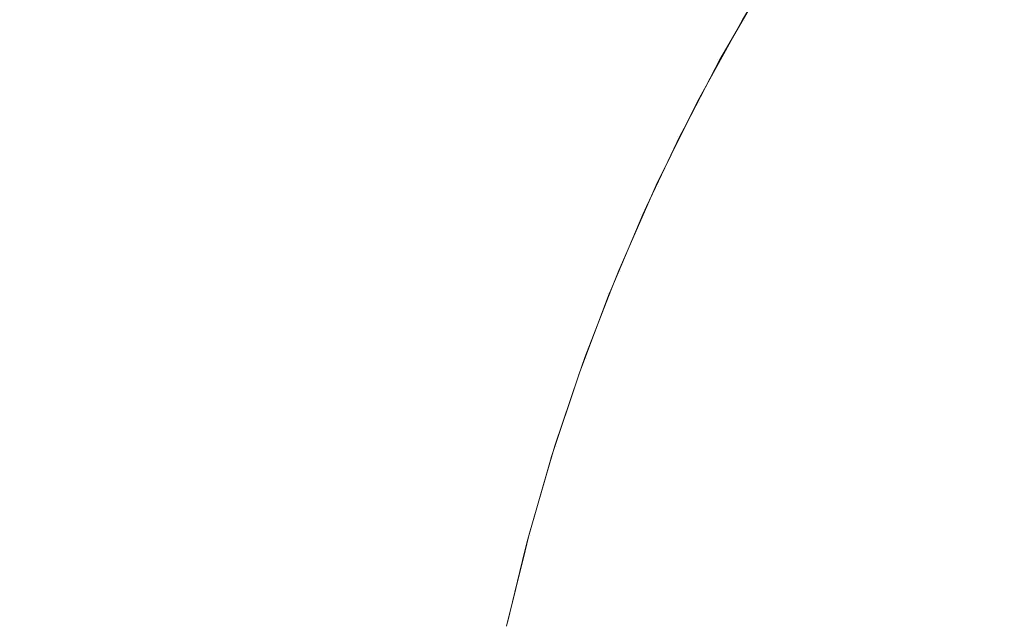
# Model space of a CAD drawing. Header units: centimetres. Extents: x -25.9 to 27.4, y -28.2 to -26.4.
# Tile 144 of 199: x 9.451 to 9.4971, y -26.4382 to -26.41. Entities that reach past the tile are written whole.
import ezdxf

# ---------------------------------------------------------------- set-up
doc = ezdxf.new("R2010")
doc.units = ezdxf.units.CM
doc.header["$LTSCALE"] = 2.54
doc.layers.add('Lucido design-1', color=7, linetype='Continuous')

# ---------------------------------------------------------------- blocks, each defined once
blk = doc.blocks.new('Gruppo-4-1')
at = {"color": 7, "linetype": 'Continuous', "lineweight": 9}
for points, invisible_edges in [([(9.48718, -26.406321, 539.815674), (9.484918, -26.410048, 539.815674), (9.484836, -26.41, 539.820033), (9.486364, -26.407482, 539.820033)], 11), ([(9.484918, -26.410048, 539.815674), (9.48718, -26.406321, 539.815674), (9.487404, -26.406464, 539.811541), (9.485149, -26.410181, 539.811541)], 15), ([(9.485149, -26.410181, 539.811541), (9.487404, -26.406464, 539.811541), (9.487772, -26.406699, 539.807427), (9.485527, -26.410399, 539.807427)], 15), ([(9.485527, -26.410399, 539.807427), (9.487772, -26.406699, 539.807427), (9.488283, -26.407024, 539.803337), (9.486052, -26.410702, 539.803337)], 15), ([(9.492927, -26.409983, 539.783506), (9.495184, -26.406606, 539.783506), (9.496478, -26.407512, 539.77971), (9.49426, -26.410832, 539.77971)], 15), ([(-25.828561, -26.407471, 540.505126), (-25.828561, -26.41001, 540.506619), (27.271439, -26.41001, 540.506619), (27.271439, -26.407471, 540.505126)], 10), ([(9.486052, -26.410702, 539.803337), (9.488283, -26.407024, 539.803337), (9.488936, -26.40744, 539.79928), (9.486722, -26.411089, 539.79928)], 15), ([(9.486722, -26.411089, 539.79928), (9.488936, -26.40744, 539.79928), (9.489728, -26.407945, 539.795262), (9.487535, -26.411558, 539.795262)], 15), ([(9.49426, -26.410832, 539.77971), (9.496478, -26.407512, 539.77971), (9.497899, -26.408507, 539.775984), (9.495722, -26.411764, 539.775984)], 15), ([(9.450574, -26.408355, 540.102602), (9.454007, -26.408355, 540.099169), (9.452548, -26.411866, 540.09777), (9.449176, -26.411866, 540.101143)], 15), ([(9.454007, -26.408355, 540.099169), (9.457291, -26.408355, 540.095593), (9.455774, -26.411866, 540.094258), (9.452548, -26.411866, 540.09777)], 15), ([(9.457291, -26.408355, 540.095593), (9.460421, -26.408355, 540.091882), (9.458848, -26.411866, 540.090612), (9.455774, -26.411866, 540.094258)], 15), ([(9.460421, -26.408355, 540.091882), (9.46339, -26.408355, 540.08804), (9.461765, -26.411866, 540.086838), (9.458848, -26.411866, 540.090612)], 15), ([(9.46339, -26.408355, 540.08804), (9.466194, -26.408355, 540.084077), (9.464519, -26.411866, 540.082945), (9.461765, -26.411866, 540.086838)], 15), ([(9.466194, -26.408355, 540.084077), (9.468826, -26.408355, 540.079997), (9.467105, -26.411866, 540.078938), (9.464519, -26.411866, 540.082945)], 15), ([(9.468826, -26.408355, 540.079997), (9.471283, -26.408355, 540.07581), (9.469519, -26.411866, 540.074824), (9.467105, -26.411866, 540.078938)], 15), ([(9.471283, -26.408355, 540.07581), (9.473561, -26.408355, 540.071522), (9.471756, -26.411866, 540.070612), (9.469519, -26.411866, 540.074824)], 15), ([(9.473561, -26.408355, 540.071522), (9.475654, -26.408355, 540.067142), (9.473812, -26.411866, 540.066309), (9.471756, -26.411866, 540.070612)], 15), ([(9.475654, -26.408355, 540.067142), (9.477559, -26.408355, 540.062676), (9.475684, -26.411866, 540.061923), (9.473812, -26.411866, 540.066309)], 15), ([(9.477559, -26.408355, 540.062676), (9.479274, -26.408355, 540.058134), (9.477368, -26.411866, 540.057461), (9.475684, -26.411866, 540.061923)], 15), ([(9.479274, -26.408355, 540.058134), (9.480793, -26.408355, 540.053523), (9.478861, -26.411866, 540.052931), (9.477368, -26.411866, 540.057461)], 15), ([(9.480793, -26.408355, 540.053523), (9.482116, -26.408355, 540.048852), (9.48016, -26.411866, 540.048342), (9.478861, -26.411866, 540.052931)], 15), ([(9.482116, -26.408355, 540.048852), (9.48324, -26.408355, 540.044128), (9.481264, -26.411866, 540.043703), (9.48016, -26.411866, 540.048342)], 15), ([(9.48324, -26.408355, 540.044128), (9.484161, -26.408355, 540.039362), (9.482169, -26.411866, 540.03902), (9.481264, -26.411866, 540.043703)], 15), ([(9.484161, -26.408355, 540.039362), (9.48488, -26.408355, 540.03456), (9.482875, -26.411866, 540.034303), (9.482169, -26.411866, 540.03902)], 15), ([(9.48488, -26.408355, 540.03456), (9.485395, -26.408355, 540.029733), (9.48338, -26.411866, 540.029561), (9.482875, -26.411866, 540.034303)], 15), ([(9.485395, -26.408355, 540.029733), (9.485703, -26.408355, 540.024887), (9.483684, -26.411866, 540.024802), (9.48338, -26.411866, 540.029561)], 15), ([(9.483684, -26.411866, 540.024802), (9.485703, -26.408355, 540.024887), (9.485807, -26.408355, 540.020033), (9.484203, -26.411141, 540.020033)], 11), ([(9.484836, -26.41, 539.820033), (9.484203, -26.411141, 540.020033), (9.485807, -26.408355, 540.020033)], 9), ([(9.487535, -26.411558, 539.795262), (9.489728, -26.407945, 539.795262), (9.490659, -26.408538, 539.791289), (9.488491, -26.41211, 539.791289)], 15), ([(9.488491, -26.41211, 539.791289), (9.490659, -26.408538, 539.791289), (9.491726, -26.409217, 539.787368), (9.489587, -26.412743, 539.787368)], 15), ([(9.495722, -26.411764, 539.775984), (9.497899, -26.408507, 539.775984), (9.499442, -26.409587, 539.772337), (9.497311, -26.412776, 539.772337)], 15), ([(9.489587, -26.412743, 539.787368), (9.491726, -26.409217, 539.787368), (9.492927, -26.409983, 539.783506), (9.49082, -26.413455, 539.783506)], 15), ([(27.271439, -26.411134, 540.507281), (27.271439, -26.41001, 540.506619), (-25.828561, -26.41001, 540.506619), (-25.828561, -26.411134, 540.507281)], 10), ([(9.484918, -26.410048, 539.815674), (9.482822, -26.413869, 539.815674), (9.482737, -26.413825, 539.820033), (9.484209, -26.411143, 539.820033)], 11), ([(9.482822, -26.413869, 539.815674), (9.484918, -26.410048, 539.815674), (9.485149, -26.410181, 539.811541), (9.483058, -26.413992, 539.811541)], 15), ([(9.483058, -26.413992, 539.811541), (9.485149, -26.410181, 539.811541), (9.485527, -26.410399, 539.807427), (9.483445, -26.414194, 539.807427)], 15), ([(9.484836, -26.41, 539.820033), (9.484209, -26.411143, 539.820033), (9.484203, -26.411141, 540.020033)], 10), ([(9.484209, -26.411143, 539.820033), (9.484836, -26.41, 539.820033), (9.484918, -26.410048, 539.815674)], 10), ([(9.49082, -26.413455, 539.783506), (9.492927, -26.409983, 539.783506), (9.49426, -26.410832, 539.77971), (9.492189, -26.414245, 539.77971)], 15), ([(9.483445, -26.414194, 539.807427), (9.485527, -26.410399, 539.807427), (9.486052, -26.410702, 539.803337), (9.483983, -26.414473, 539.803337)], 15), ([(-25.828561, -26.411134, 540.507281), (-25.828561, -26.413834, 540.508718), (27.271439, -26.413834, 540.508718), (27.271439, -26.411134, 540.507281)], 10), ([(9.483785, -26.411866, 540.020033), (9.484209, -26.411143, 539.820033), (9.482737, -26.413825, 539.820033)], 9), ([(9.484203, -26.411141, 540.020033), (9.483785, -26.411866, 540.020033), (9.483684, -26.411866, 540.024802)], 10), ([(9.483785, -26.411866, 540.020033), (9.484203, -26.411141, 540.020033), (9.484209, -26.411143, 539.820033)], 10), ([(9.483983, -26.414473, 539.803337), (9.486052, -26.410702, 539.803337), (9.486722, -26.411089, 539.79928), (9.484669, -26.41483, 539.79928)], 15), ([(9.484669, -26.41483, 539.79928), (9.486722, -26.411089, 539.79928), (9.487535, -26.411558, 539.795262), (9.485502, -26.415264, 539.795262)], 15), ([(9.492189, -26.414245, 539.77971), (9.49426, -26.410832, 539.77971), (9.495722, -26.411764, 539.775984), (9.493691, -26.415112, 539.775984)], 15), ([(9.485502, -26.415264, 539.795262), (9.487535, -26.411558, 539.795262), (9.488491, -26.41211, 539.791289), (9.486481, -26.415774, 539.791289)], 15), ([(9.449176, -26.411866, 540.101143), (9.452548, -26.411866, 540.09777), (9.451194, -26.415452, 540.096473), (9.447878, -26.415452, 540.099789)], 15), ([(9.452548, -26.411866, 540.09777), (9.455774, -26.411866, 540.094258), (9.454366, -26.415452, 540.093019), (9.451194, -26.415452, 540.096473)], 15), ([(9.455774, -26.411866, 540.094258), (9.458848, -26.411866, 540.090612), (9.457389, -26.415452, 540.089434), (9.454366, -26.415452, 540.093019)], 15), ([(9.458848, -26.411866, 540.090612), (9.461765, -26.411866, 540.086838), (9.460257, -26.415452, 540.085723), (9.457389, -26.415452, 540.089434)], 15), ([(9.461765, -26.411866, 540.086838), (9.464519, -26.411866, 540.082945), (9.462965, -26.415452, 540.081894), (9.460257, -26.415452, 540.085723)], 15), ([(9.464519, -26.411866, 540.082945), (9.467105, -26.411866, 540.078938), (9.465508, -26.415452, 540.077954), (9.462965, -26.415452, 540.081894)], 15), ([(9.467105, -26.411866, 540.078938), (9.469519, -26.411866, 540.074824), (9.467881, -26.415452, 540.07391), (9.465508, -26.415452, 540.077954)], 15), ([(9.469519, -26.411866, 540.074824), (9.471756, -26.411866, 540.070612), (9.470081, -26.415452, 540.069768), (9.467881, -26.415452, 540.07391)], 15), ([(9.471756, -26.411866, 540.070612), (9.473812, -26.411866, 540.066309), (9.472103, -26.415452, 540.065537), (9.470081, -26.415452, 540.069768)], 15), ([(9.473812, -26.411866, 540.066309), (9.475684, -26.411866, 540.061923), (9.473943, -26.415452, 540.061223), (9.472103, -26.415452, 540.065537)], 15), ([(9.475684, -26.411866, 540.061923), (9.477368, -26.411866, 540.057461), (9.475599, -26.415452, 540.056836), (9.473943, -26.415452, 540.061223)], 15), ([(9.477368, -26.411866, 540.057461), (9.478861, -26.411866, 540.052931), (9.477067, -26.415452, 540.052382), (9.475599, -26.415452, 540.056836)], 15), ([(9.478861, -26.411866, 540.052931), (9.48016, -26.411866, 540.048342), (9.478345, -26.415452, 540.04787), (9.477067, -26.415452, 540.052382)], 15), ([(9.48016, -26.411866, 540.048342), (9.481264, -26.411866, 540.043703), (9.47943, -26.415452, 540.043307), (9.478345, -26.415452, 540.04787)], 15), ([(9.481264, -26.411866, 540.043703), (9.482169, -26.411866, 540.03902), (9.480321, -26.415452, 540.038703), (9.47943, -26.415452, 540.043307)], 15), ([(9.482169, -26.411866, 540.03902), (9.482875, -26.411866, 540.034303), (9.481015, -26.415452, 540.034065), (9.480321, -26.415452, 540.038703)], 15), ([(9.482875, -26.411866, 540.034303), (9.48338, -26.411866, 540.029561), (9.481512, -26.415452, 540.029402), (9.481015, -26.415452, 540.034065)], 15), ([(9.48338, -26.411866, 540.029561), (9.483684, -26.411866, 540.024802), (9.48181, -26.415452, 540.024722), (9.481512, -26.415452, 540.029402)], 15), ([(9.48181, -26.415452, 540.024722), (9.483684, -26.411866, 540.024802), (9.483785, -26.411866, 540.020033), (9.482201, -26.414894, 540.020033)], 11), ([(9.482737, -26.413825, 539.820033), (9.482201, -26.414894, 540.020033), (9.483785, -26.411866, 540.020033)], 9), ([(9.493691, -26.415112, 539.775984), (9.495722, -26.411764, 539.775984), (9.497311, -26.412776, 539.772337), (9.495322, -26.416054, 539.772337)], 15), ([(9.486481, -26.415774, 539.791289), (9.488491, -26.41211, 539.791289), (9.489587, -26.412743, 539.787368), (9.487603, -26.416358, 539.787368)], 15), ([(9.487603, -26.416358, 539.787368), (9.489587, -26.412743, 539.787368), (9.49082, -26.413455, 539.783506), (9.488867, -26.417016, 539.783506)], 15), ([(9.495322, -26.416054, 539.772337), (9.497311, -26.412776, 539.772337), (9.499023, -26.413866, 539.768772), (9.49708, -26.417069, 539.768772)], 15), ([(9.488867, -26.417016, 539.783506), (9.49082, -26.413455, 539.783506), (9.492189, -26.414245, 539.77971), (9.490269, -26.417746, 539.77971)], 15), ([(27.271439, -26.414889, 540.50928), (27.271439, -26.413834, 540.508718), (-25.828561, -26.413834, 540.508718), (-25.828561, -26.414889, 540.50928)], 10), ([(9.482822, -26.413869, 539.815674), (9.480894, -26.417778, 539.815674), (9.480808, -26.417738, 539.820033), (9.482209, -26.414898, 539.820033)], 11), ([(9.480894, -26.417778, 539.815674), (9.482822, -26.413869, 539.815674), (9.483058, -26.413992, 539.811541), (9.481135, -26.417891, 539.811541)], 15), ([(9.482737, -26.413825, 539.820033), (9.482209, -26.414898, 539.820033), (9.482201, -26.414894, 540.020033)], 10), ([(9.482209, -26.414898, 539.820033), (9.482737, -26.413825, 539.820033), (9.482822, -26.413869, 539.815674)], 10), ([(9.49708, -26.417069, 539.768772), (9.499023, -26.413866, 539.768772), (9.500855, -26.415034, 539.765297), (9.498961, -26.418155, 539.765297)], 15), ([(9.481135, -26.417891, 539.811541), (9.483058, -26.413992, 539.811541), (9.483445, -26.414194, 539.807427), (9.481531, -26.418075, 539.807427)], 15), ([(9.481531, -26.418075, 539.807427), (9.483445, -26.414194, 539.807427), (9.483983, -26.414473, 539.803337), (9.48208, -26.418331, 539.803337)], 15), ([(9.490269, -26.417746, 539.77971), (9.492189, -26.414245, 539.77971), (9.493691, -26.415112, 539.775984), (9.491807, -26.418546, 539.775984)], 15), ([(9.48208, -26.418331, 539.803337), (9.483983, -26.414473, 539.803337), (9.484669, -26.41483, 539.79928), (9.482781, -26.418658, 539.79928)], 15), ([(9.482781, -26.418658, 539.79928), (9.484669, -26.41483, 539.79928), (9.485502, -26.415264, 539.795262), (9.483633, -26.419055, 539.795262)], 15), ([(-25.828561, -26.414889, 540.50928), (-25.828561, -26.417746, 540.510649), (27.271439, -26.417746, 540.510649), (27.271439, -26.414889, 540.50928)], 10), ([(9.48191, -26.415452, 540.020033), (9.482209, -26.414898, 539.820033), (9.480808, -26.417738, 539.820033)], 9), ([(9.482201, -26.414894, 540.020033), (9.48191, -26.415452, 540.020033), (9.48181, -26.415452, 540.024722)], 10), ([(9.48191, -26.415452, 540.020033), (9.482201, -26.414894, 540.020033), (9.482209, -26.414898, 539.820033)], 10), ([(9.483633, -26.419055, 539.795262), (9.485502, -26.415264, 539.795262), (9.486481, -26.415774, 539.791289), (9.484633, -26.419522, 539.791289)], 15), ([(9.491807, -26.418546, 539.775984), (9.493691, -26.415112, 539.775984), (9.495322, -26.416054, 539.772337), (9.493477, -26.419416, 539.772337)], 15), ([(9.447878, -26.415452, 540.099789), (9.451194, -26.415452, 540.096473), (9.449947, -26.419106, 540.095277), (9.446683, -26.419106, 540.098542)], 15), ([(9.451194, -26.415452, 540.096473), (9.454366, -26.415452, 540.093019), (9.45307, -26.419106, 540.091878), (9.449947, -26.419106, 540.095277)], 15), ([(9.454366, -26.415452, 540.093019), (9.457389, -26.415452, 540.089434), (9.456045, -26.419106, 540.088348), (9.45307, -26.419106, 540.091878)], 15), ([(9.457389, -26.415452, 540.089434), (9.460257, -26.415452, 540.085723), (9.458868, -26.419106, 540.084696), (9.456045, -26.419106, 540.088348)], 15), ([(9.460257, -26.415452, 540.085723), (9.462965, -26.415452, 540.081894), (9.461534, -26.419106, 540.080927), (9.458868, -26.419106, 540.084696)], 15), ([(9.462965, -26.415452, 540.081894), (9.465508, -26.415452, 540.077954), (9.464037, -26.419106, 540.077049), (9.461534, -26.419106, 540.080927)], 15), ([(9.465508, -26.415452, 540.077954), (9.467881, -26.415452, 540.07391), (9.466373, -26.419106, 540.073067), (9.464037, -26.419106, 540.077049)], 15), ([(9.467881, -26.415452, 540.07391), (9.470081, -26.415452, 540.069768), (9.468539, -26.419106, 540.06899), (9.466373, -26.419106, 540.073067)], 15), ([(9.470081, -26.415452, 540.069768), (9.472103, -26.415452, 540.065537), (9.470529, -26.419106, 540.064825), (9.468539, -26.419106, 540.06899)], 15), ([(9.472103, -26.415452, 540.065537), (9.473943, -26.415452, 540.061223), (9.472341, -26.419106, 540.060579), (9.470529, -26.419106, 540.064825)], 15), ([(9.473943, -26.415452, 540.061223), (9.475599, -26.415452, 540.056836), (9.473971, -26.419106, 540.05626), (9.472341, -26.419106, 540.060579)], 15), ([(9.475599, -26.415452, 540.056836), (9.477067, -26.415452, 540.052382), (9.475416, -26.419106, 540.051876), (9.473971, -26.419106, 540.05626)], 15), ([(9.477067, -26.415452, 540.052382), (9.478345, -26.415452, 540.04787), (9.476674, -26.419106, 540.047434), (9.475416, -26.419106, 540.051876)], 15), ([(9.478345, -26.415452, 540.04787), (9.47943, -26.415452, 540.043307), (9.477742, -26.419106, 540.042943), (9.476674, -26.419106, 540.047434)], 15), ([(9.47943, -26.415452, 540.043307), (9.480321, -26.415452, 540.038703), (9.478618, -26.419106, 540.038411), (9.477742, -26.419106, 540.042943)], 15), ([(9.480321, -26.415452, 540.038703), (9.481015, -26.415452, 540.034065), (9.479302, -26.419106, 540.033846), (9.478618, -26.419106, 540.038411)], 15), ([(9.481015, -26.415452, 540.034065), (9.481512, -26.415452, 540.029402), (9.479791, -26.419106, 540.029256), (9.479302, -26.419106, 540.033846)], 15), ([(9.481512, -26.415452, 540.029402), (9.48181, -26.415452, 540.024722), (9.480084, -26.419106, 540.024649), (9.479791, -26.419106, 540.029256)], 15), ([(9.480084, -26.419106, 540.024649), (9.48181, -26.415452, 540.024722), (9.48191, -26.415452, 540.020033), (9.480358, -26.418735, 540.020033)], 11), ([(9.480808, -26.417738, 539.820033), (9.480358, -26.418735, 540.020033), (9.48191, -26.415452, 540.020033)], 9), ([(9.484633, -26.419522, 539.791289), (9.486481, -26.415774, 539.791289), (9.487603, -26.416358, 539.787368), (9.485779, -26.420056, 539.787368)], 15), ([(9.493477, -26.419416, 539.772337), (9.495322, -26.416054, 539.772337), (9.49708, -26.417069, 539.768772), (9.495278, -26.420353, 539.768772)], 15), ([(9.485779, -26.420056, 539.787368), (9.487603, -26.416358, 539.787368), (9.488867, -26.417016, 539.783506), (9.48707, -26.420658, 539.783506)], 15), ([(9.48707, -26.420658, 539.783506), (9.488867, -26.417016, 539.783506), (9.490269, -26.417746, 539.77971), (9.488503, -26.421326, 539.77971)], 15), ([(9.495278, -26.420353, 539.768772), (9.49708, -26.417069, 539.768772), (9.498961, -26.418155, 539.765297), (9.497205, -26.421356, 539.765297)], 15), ([(27.271439, -26.418732, 540.511121), (27.271439, -26.417746, 540.510649), (-25.828561, -26.417746, 540.510649), (-25.828561, -26.418732, 540.511121)], 10), ([(9.480894, -26.417778, 539.815674), (9.479138, -26.421768, 539.815674), (9.479051, -26.421732, 539.820033), (9.480367, -26.418739, 539.820033)], 11), ([(9.479138, -26.421768, 539.815674), (9.480894, -26.417778, 539.815674), (9.481135, -26.417891, 539.811541), (9.479384, -26.42187, 539.811541)], 15), ([(9.479384, -26.42187, 539.811541), (9.481135, -26.417891, 539.811541), (9.481531, -26.418075, 539.807427), (9.479788, -26.422037, 539.807427)], 15), ([(9.480808, -26.417738, 539.820033), (9.480367, -26.418739, 539.820033), (9.480358, -26.418735, 540.020033)], 10), ([(9.480367, -26.418739, 539.820033), (9.480808, -26.417738, 539.820033), (9.480894, -26.417778, 539.815674)], 10), ([(9.488503, -26.421326, 539.77971), (9.490269, -26.417746, 539.77971), (9.491807, -26.418546, 539.775984), (9.490074, -26.422059, 539.775984)], 15), ([(9.479788, -26.422037, 539.807427), (9.481531, -26.418075, 539.807427), (9.48208, -26.418331, 539.803337), (9.480347, -26.422269, 539.803337)], 15), ([(9.480347, -26.422269, 539.803337), (9.48208, -26.418331, 539.803337), (9.482781, -26.418658, 539.79928), (9.481062, -26.422565, 539.79928)], 15), ([(-25.828561, -26.418732, 540.511121), (-25.828561, -26.421738, 540.512406), (27.271439, -26.421738, 540.512406), (27.271439, -26.418732, 540.511121)], 10), ([(9.480182, -26.419106, 540.020033), (9.480367, -26.418739, 539.820033), (9.479051, -26.421732, 539.820033)], 9), ([(9.480358, -26.418735, 540.020033), (9.480182, -26.419106, 540.020033), (9.480084, -26.419106, 540.024649)], 10), ([(9.480182, -26.419106, 540.020033), (9.480358, -26.418735, 540.020033), (9.480367, -26.418739, 539.820033)], 10), ([(9.481062, -26.422565, 539.79928), (9.482781, -26.418658, 539.79928), (9.483633, -26.419055, 539.795262), (9.48193, -26.422924, 539.795262)], 15), ([(9.490074, -26.422059, 539.775984), (9.491807, -26.418546, 539.775984), (9.493477, -26.419416, 539.772337), (9.491781, -26.422855, 539.772337)], 15), ([(9.449947, -26.419106, 540.095277), (9.45307, -26.419106, 540.091878), (9.451886, -26.422823, 540.090836), (9.448809, -26.422823, 540.094187)], 15), ([(9.45307, -26.419106, 540.091878), (9.456045, -26.419106, 540.088348), (9.454819, -26.422823, 540.087358), (9.451886, -26.422823, 540.090836)], 15), ([(9.456045, -26.419106, 540.088348), (9.458868, -26.419106, 540.084696), (9.457601, -26.422823, 540.083759), (9.454819, -26.422823, 540.087358)], 15), ([(9.458868, -26.419106, 540.084696), (9.461534, -26.419106, 540.080927), (9.460228, -26.422823, 540.080044), (9.457601, -26.422823, 540.083759)], 15), ([(9.461534, -26.419106, 540.080927), (9.464037, -26.419106, 540.077049), (9.462695, -26.422823, 540.076222), (9.460228, -26.422823, 540.080044)], 15), ([(9.464037, -26.419106, 540.077049), (9.466373, -26.419106, 540.073067), (9.464997, -26.422823, 540.072298), (9.462695, -26.422823, 540.076222)], 15), ([(9.466373, -26.419106, 540.073067), (9.468539, -26.419106, 540.06899), (9.467131, -26.422823, 540.068281), (9.464997, -26.422823, 540.072298)], 15), ([(9.468539, -26.419106, 540.06899), (9.470529, -26.419106, 540.064825), (9.469093, -26.422823, 540.064176), (9.467131, -26.422823, 540.068281)], 15), ([(9.470529, -26.419106, 540.064825), (9.472341, -26.419106, 540.060579), (9.470878, -26.422823, 540.059991), (9.469093, -26.422823, 540.064176)], 15), ([(9.472341, -26.419106, 540.060579), (9.473971, -26.419106, 540.05626), (9.472484, -26.422823, 540.055735), (9.470878, -26.422823, 540.059991)], 15), ([(9.473971, -26.419106, 540.05626), (9.475416, -26.419106, 540.051876), (9.473908, -26.422823, 540.051414), (9.472484, -26.422823, 540.055735)], 15), ([(9.475416, -26.419106, 540.051876), (9.476674, -26.419106, 540.047434), (9.475148, -26.422823, 540.047037), (9.473908, -26.422823, 540.051414)], 15), ([(9.476674, -26.419106, 540.047434), (9.477742, -26.419106, 540.042943), (9.476201, -26.422823, 540.042611), (9.475148, -26.422823, 540.047037)], 15), ([(9.477742, -26.419106, 540.042943), (9.478618, -26.419106, 540.038411), (9.477064, -26.422823, 540.038145), (9.476201, -26.422823, 540.042611)], 15), ([(9.478618, -26.419106, 540.038411), (9.479302, -26.419106, 540.033846), (9.477738, -26.422823, 540.033646), (9.477064, -26.422823, 540.038145)], 15), ([(9.479302, -26.419106, 540.033846), (9.479791, -26.419106, 540.029256), (9.47822, -26.422823, 540.029122), (9.477738, -26.422823, 540.033646)], 15), ([(9.479791, -26.419106, 540.029256), (9.480084, -26.419106, 540.024649), (9.478509, -26.422823, 540.024582), (9.47822, -26.422823, 540.029122)], 15), ([(9.478509, -26.422823, 540.024582), (9.480084, -26.419106, 540.024649), (9.480182, -26.419106, 540.020033), (9.478677, -26.422656, 540.020033)], 11), ([(9.479051, -26.421732, 539.820033), (9.478677, -26.422656, 540.020033), (9.480182, -26.419106, 540.020033)], 9), ([(9.48193, -26.422924, 539.795262), (9.483633, -26.419055, 539.795262), (9.484633, -26.419522, 539.791289), (9.48295, -26.423347, 539.791289)], 15), ([(9.491781, -26.422855, 539.772337), (9.493477, -26.419416, 539.772337), (9.495278, -26.420353, 539.768772), (9.493621, -26.423713, 539.768772)], 15), ([(9.48295, -26.423347, 539.791289), (9.484633, -26.419522, 539.791289), (9.485779, -26.420056, 539.787368), (9.484119, -26.423831, 539.787368)], 15), ([(9.484119, -26.423831, 539.787368), (9.485779, -26.420056, 539.787368), (9.48707, -26.420658, 539.783506), (9.485434, -26.424376, 539.783506)], 15), ([(9.493621, -26.423713, 539.768772), (9.495278, -26.420353, 539.768772), (9.497205, -26.421356, 539.765297), (9.49559, -26.424631, 539.765297)], 15), ([(9.485434, -26.424376, 539.783506), (9.48707, -26.420658, 539.783506), (9.488503, -26.421326, 539.77971), (9.486895, -26.424981, 539.77971)], 15), ([(27.271439, -26.422654, 540.512798), (27.271439, -26.421738, 540.512406), (-25.828561, -26.421738, 540.512406), (-25.828561, -26.422654, 540.512798)], 10), ([(9.479051, -26.421732, 539.820033), (9.478689, -26.42266, 539.820033), (9.478677, -26.422656, 540.020033)], 10), ([(9.478689, -26.42266, 539.820033), (9.479051, -26.421732, 539.820033), (9.479138, -26.421768, 539.815674)], 10), ([(9.486895, -26.424981, 539.77971), (9.488503, -26.421326, 539.77971), (9.490074, -26.422059, 539.775984), (9.488497, -26.425644, 539.775984)], 15), ([(9.49559, -26.424631, 539.765297), (9.497205, -26.421356, 539.765297), (9.499255, -26.422423, 539.761917), (9.497684, -26.425608, 539.761917)], 15), ([(9.479138, -26.421768, 539.815674), (9.477559, -26.425831, 539.815674), (9.477469, -26.425798, 539.820033), (9.478689, -26.42266, 539.820033)], 11), ([(9.477559, -26.425831, 539.815674), (9.479138, -26.421768, 539.815674), (9.479384, -26.42187, 539.811541), (9.477809, -26.425922, 539.811541)], 15), ([(9.477809, -26.425922, 539.811541), (9.479384, -26.42187, 539.811541), (9.479788, -26.422037, 539.807427), (9.478219, -26.426071, 539.807427)], 15), ([(9.478219, -26.426071, 539.807427), (9.479788, -26.422037, 539.807427), (9.480347, -26.422269, 539.803337), (9.478788, -26.426278, 539.803337)], 15), ([(9.488497, -26.425644, 539.775984), (9.490074, -26.422059, 539.775984), (9.491781, -26.422855, 539.772337), (9.490237, -26.426365, 539.772337)], 15), ([(-25.828561, -26.422654, 540.512798), (-25.828561, -26.425803, 540.513988), (27.271439, -26.425803, 540.513988), (27.271439, -26.422654, 540.512798)], 10), ([(9.478606, -26.422823, 540.020033), (9.478689, -26.42266, 539.820033), (9.477469, -26.425798, 539.820033)], 9), ([(9.478677, -26.422656, 540.020033), (9.478606, -26.422823, 540.020033), (9.478509, -26.422823, 540.024582)], 10), ([(9.478606, -26.422823, 540.020033), (9.478677, -26.422656, 540.020033), (9.478689, -26.42266, 539.820033)], 10), ([(9.478788, -26.426278, 539.803337), (9.480347, -26.422269, 539.803337), (9.481062, -26.422565, 539.79928), (9.479515, -26.426543, 539.79928)], 15), ([(9.479515, -26.426543, 539.79928), (9.481062, -26.422565, 539.79928), (9.48193, -26.422924, 539.795262), (9.480398, -26.426864, 539.795262)], 15), ([(9.448809, -26.422823, 540.094187), (9.451886, -26.422823, 540.090836), (9.450818, -26.426597, 540.089896), (9.447781, -26.426597, 540.093202)], 15), ([(9.451886, -26.422823, 540.090836), (9.454819, -26.422823, 540.087358), (9.453711, -26.426597, 540.086464), (9.450818, -26.426597, 540.089896)], 15), ([(9.454819, -26.422823, 540.087358), (9.457601, -26.422823, 540.083759), (9.456456, -26.426597, 540.082912), (9.453711, -26.426597, 540.086464)], 15), ([(9.457601, -26.422823, 540.083759), (9.460228, -26.422823, 540.080044), (9.459048, -26.426597, 540.079247), (9.456456, -26.426597, 540.082912)], 15), ([(9.460228, -26.422823, 540.080044), (9.462695, -26.422823, 540.076222), (9.461483, -26.426597, 540.075476), (9.459048, -26.426597, 540.079247)], 15), ([(9.462695, -26.422823, 540.076222), (9.464997, -26.422823, 540.072298), (9.463754, -26.426597, 540.071604), (9.461483, -26.426597, 540.075476)], 15), ([(9.464997, -26.422823, 540.072298), (9.467131, -26.422823, 540.068281), (9.46586, -26.426597, 540.06764), (9.463754, -26.426597, 540.071604)], 15), ([(9.467131, -26.422823, 540.068281), (9.469093, -26.422823, 540.064176), (9.467795, -26.426597, 540.063589), (9.46586, -26.426597, 540.06764)], 15), ([(9.469093, -26.422823, 540.064176), (9.470878, -26.422823, 540.059991), (9.469557, -26.426597, 540.059461), (9.467795, -26.426597, 540.063589)], 15), ([(9.470878, -26.422823, 540.059991), (9.472484, -26.422823, 540.055735), (9.471142, -26.426597, 540.055261), (9.469557, -26.426597, 540.059461)], 15), ([(9.472484, -26.422823, 540.055735), (9.473908, -26.422823, 540.051414), (9.472547, -26.426597, 540.050998), (9.471142, -26.426597, 540.055261)], 15), ([(9.473908, -26.422823, 540.051414), (9.475148, -26.422823, 540.047037), (9.47377, -26.426597, 540.046679), (9.472547, -26.426597, 540.050998)], 15), ([(9.475148, -26.422823, 540.047037), (9.476201, -26.422823, 540.042611), (9.474809, -26.426597, 540.042311), (9.47377, -26.426597, 540.046679)], 15), ([(9.476201, -26.422823, 540.042611), (9.477064, -26.422823, 540.038145), (9.475661, -26.426597, 540.037904), (9.474809, -26.426597, 540.042311)], 15), ([(9.477064, -26.422823, 540.038145), (9.477738, -26.422823, 540.033646), (9.476326, -26.426597, 540.033465), (9.475661, -26.426597, 540.037904)], 15), ([(9.477738, -26.422823, 540.033646), (9.47822, -26.422823, 540.029122), (9.476801, -26.426597, 540.029001), (9.476326, -26.426597, 540.033465)], 15), ([(9.47822, -26.422823, 540.029122), (9.478509, -26.422823, 540.024582), (9.477087, -26.426597, 540.024521), (9.476801, -26.426597, 540.029001)], 15), ([(9.478509, -26.422823, 540.024582), (9.478606, -26.422823, 540.020033), (9.477182, -26.426597, 540.020033), (9.477087, -26.426597, 540.024521)], 13), ([(9.477469, -26.425798, 539.820033), (9.477182, -26.426597, 540.020033), (9.478606, -26.422823, 540.020033)], 9), ([(9.480398, -26.426864, 539.795262), (9.48193, -26.422924, 539.795262), (9.48295, -26.423347, 539.791289), (9.481435, -26.427241, 539.791289)], 15), ([(9.490237, -26.426365, 539.772337), (9.491781, -26.422855, 539.772337), (9.493621, -26.423713, 539.768772), (9.492112, -26.427142, 539.768772)], 15), ([(9.481435, -26.427241, 539.791289), (9.48295, -26.423347, 539.791289), (9.484119, -26.423831, 539.787368), (9.482624, -26.427674, 539.787368)], 15), ([(9.482624, -26.427674, 539.787368), (9.484119, -26.423831, 539.787368), (9.485434, -26.424376, 539.783506), (9.483962, -26.428161, 539.783506)], 15), ([(9.492112, -26.427142, 539.768772), (9.493621, -26.423713, 539.768772), (9.49559, -26.424631, 539.765297), (9.494119, -26.427973, 539.765297)], 15), ([(9.483962, -26.428161, 539.783506), (9.485434, -26.424376, 539.783506), (9.486895, -26.424981, 539.77971), (9.485448, -26.428702, 539.77971)], 15), ([(9.494119, -26.427973, 539.765297), (9.49559, -26.424631, 539.765297), (9.497684, -26.425608, 539.761917), (9.496254, -26.428858, 539.761917)], 15), ([(9.485448, -26.428702, 539.77971), (9.486895, -26.424981, 539.77971), (9.488497, -26.425644, 539.775984), (9.487077, -26.429295, 539.775984)], 15), ([(27.271439, -26.42665, 540.514309), (27.271439, -26.425803, 540.513988), (-25.828561, -26.425803, 540.513988), (-25.828561, -26.42665, 540.514309)], 10), ([(9.477559, -26.425831, 539.815674), (9.476158, -26.429958, 539.815674), (9.476067, -26.429929, 539.820033), (9.477178, -26.426655, 539.820033)], 11), ([(9.476158, -26.429958, 539.815674), (9.477559, -26.425831, 539.815674), (9.477809, -26.425922, 539.811541), (9.476411, -26.430038, 539.811541)], 15), ([(9.477469, -26.425798, 539.820033), (9.477178, -26.426655, 539.820033), (9.477165, -26.426651, 540.020033), (9.477182, -26.426597, 540.020033)], 10), ([(9.477178, -26.426655, 539.820033), (9.477469, -26.425798, 539.820033), (9.477559, -26.425831, 539.815674)], 10), ([(9.487077, -26.429295, 539.775984), (9.488497, -26.425644, 539.775984), (9.490237, -26.426365, 539.772337), (9.488847, -26.429939, 539.772337)], 15), ([(9.496254, -26.428858, 539.761917), (9.497684, -26.425608, 539.761917), (9.4999, -26.426641, 539.758638), (9.498513, -26.429793, 539.758638)], 15), ([(9.476411, -26.430038, 539.811541), (9.477809, -26.425922, 539.811541), (9.478219, -26.426071, 539.807427), (9.476828, -26.430169, 539.807427)], 15), ([(9.476828, -26.430169, 539.807427), (9.478219, -26.426071, 539.807427), (9.478788, -26.426278, 539.803337), (9.477406, -26.430352, 539.803337)], 15), ([(9.477406, -26.430352, 539.803337), (9.478788, -26.426278, 539.803337), (9.479515, -26.426543, 539.79928), (9.478143, -26.430584, 539.79928)], 15), ([(-25.828561, -26.42665, 540.514309), (-25.828561, -26.429934, 540.515392), (27.271439, -26.429934, 540.515392), (27.271439, -26.42665, 540.514309)], 10), ([(9.450818, -26.426597, 540.089896), (9.453711, -26.426597, 540.086464), (9.452724, -26.43042, 540.085667), (9.449865, -26.43042, 540.089057)], 15), ([(9.453711, -26.426597, 540.086464), (9.456456, -26.426597, 540.082912), (9.455436, -26.43042, 540.082158), (9.452724, -26.43042, 540.085667)], 15), ([(9.456456, -26.426597, 540.082912), (9.459048, -26.426597, 540.079247), (9.457997, -26.43042, 540.078537), (9.455436, -26.43042, 540.082158)], 15), ([(9.459048, -26.426597, 540.079247), (9.461483, -26.426597, 540.075476), (9.460402, -26.43042, 540.07481), (9.457997, -26.43042, 540.078537)], 15), ([(9.461483, -26.426597, 540.075476), (9.463754, -26.426597, 540.071604), (9.462647, -26.43042, 540.070985), (9.460402, -26.43042, 540.07481)], 15), ([(9.463754, -26.426597, 540.071604), (9.46586, -26.426597, 540.06764), (9.464727, -26.43042, 540.067068), (9.462647, -26.43042, 540.070985)], 15), ([(9.46586, -26.426597, 540.06764), (9.467795, -26.426597, 540.063589), (9.466639, -26.43042, 540.063067), (9.464727, -26.43042, 540.067068)], 15), ([(9.467795, -26.426597, 540.063589), (9.469557, -26.426597, 540.059461), (9.46838, -26.43042, 540.058988), (9.466639, -26.43042, 540.063067)], 15), ([(9.469557, -26.426597, 540.059461), (9.471142, -26.426597, 540.055261), (9.469946, -26.43042, 540.054838), (9.46838, -26.43042, 540.058988)], 15), ([(9.471142, -26.426597, 540.055261), (9.472547, -26.426597, 540.050998), (9.471334, -26.43042, 540.050626), (9.469946, -26.43042, 540.054838)], 15), ([(9.472547, -26.426597, 540.050998), (9.47377, -26.426597, 540.046679), (9.472542, -26.43042, 540.046359), (9.471334, -26.43042, 540.050626)], 15), ([(9.47377, -26.426597, 540.046679), (9.474809, -26.426597, 540.042311), (9.473569, -26.43042, 540.042044), (9.472542, -26.43042, 540.046359)], 15), ([(9.474809, -26.426597, 540.042311), (9.475661, -26.426597, 540.037904), (9.474411, -26.43042, 540.03769), (9.473569, -26.43042, 540.042044)], 15), ([(9.475661, -26.426597, 540.037904), (9.476326, -26.426597, 540.033465), (9.475067, -26.43042, 540.033304), (9.474411, -26.43042, 540.03769)], 15), ([(9.476326, -26.426597, 540.033465), (9.476801, -26.426597, 540.029001), (9.475537, -26.43042, 540.028894), (9.475067, -26.43042, 540.033304)], 15), ([(9.476801, -26.426597, 540.029001), (9.477087, -26.426597, 540.024521), (9.475819, -26.43042, 540.024467), (9.475537, -26.43042, 540.028894)], 15), ([(9.477165, -26.426651, 540.020033), (9.475914, -26.43042, 540.020033), (9.475819, -26.43042, 540.024467), (9.477087, -26.426597, 540.024521)], 14), ([(9.476067, -26.42993, 539.820033), (9.475914, -26.43042, 540.020033), (9.477165, -26.426651, 540.020033)], 9), ([(9.477165, -26.426651, 540.020033), (9.477178, -26.426655, 539.820033), (9.476067, -26.42993, 539.820033)], 9), ([(9.477087, -26.426597, 540.024521), (9.477182, -26.426597, 540.020033), (9.477165, -26.426651, 540.020033)], 9), ([(9.478143, -26.430584, 539.79928), (9.479515, -26.426543, 539.79928), (9.480398, -26.426864, 539.795262), (9.479039, -26.430867, 539.795262)], 15), ([(9.488847, -26.429939, 539.772337), (9.490237, -26.426365, 539.772337), (9.492112, -26.427142, 539.768772), (9.490755, -26.430633, 539.768772)], 15), ([(9.479039, -26.430867, 539.795262), (9.480398, -26.426864, 539.795262), (9.481435, -26.427241, 539.791289), (9.480092, -26.431198, 539.791289)], 15), ([(9.480092, -26.431198, 539.791289), (9.481435, -26.427241, 539.791289), (9.482624, -26.427674, 539.787368), (9.481299, -26.431579, 539.787368)], 15), ([(9.490755, -26.430633, 539.768772), (9.492112, -26.427142, 539.768772), (9.494119, -26.427973, 539.765297), (9.492796, -26.431376, 539.765297)], 15), ([(9.481299, -26.431579, 539.787368), (9.482624, -26.427674, 539.787368), (9.483962, -26.428161, 539.783506), (9.482657, -26.432007, 539.783506)], 15), ([(9.482657, -26.432007, 539.783506), (9.483962, -26.428161, 539.783506), (9.485448, -26.428702, 539.77971), (9.484164, -26.432483, 539.77971)], 15), ([(9.492796, -26.431376, 539.765297), (9.494119, -26.427973, 539.765297), (9.496254, -26.428858, 539.761917), (9.494967, -26.432167, 539.761917)], 15), ([(9.484164, -26.432483, 539.77971), (9.485448, -26.428702, 539.77971), (9.487077, -26.429295, 539.775984), (9.485818, -26.433004, 539.775984)], 15), ([(9.494967, -26.432167, 539.761917), (9.496254, -26.428858, 539.761917), (9.498513, -26.429793, 539.758638), (9.497265, -26.433003, 539.758638)], 15), ([(9.485818, -26.433004, 539.775984), (9.487077, -26.429295, 539.775984), (9.488847, -26.429939, 539.772337), (9.487614, -26.43357, 539.772337)], 15), ([(27.271439, -26.430713, 540.515649), (27.271439, -26.429934, 540.515392), (-25.828561, -26.429934, 540.515392), (-25.828561, -26.430713, 540.515649)], 10), ([(9.476158, -26.429958, 539.815674), (9.474938, -26.434143, 539.815674), (9.474846, -26.434118, 539.820033), (9.475837, -26.430717, 539.820033)], 11), ([(9.474938, -26.434143, 539.815674), (9.476158, -26.429958, 539.815674), (9.476411, -26.430038, 539.811541), (9.475195, -26.434212, 539.811541)], 15), ([(9.476067, -26.42993, 539.820033), (9.475837, -26.430717, 539.820033), (9.475829, -26.430715, 540.020033), (9.475914, -26.43042, 540.020033)], 10), ([(9.475837, -26.430717, 539.820033), (9.476067, -26.429929, 539.820033), (9.476158, -26.429958, 539.815674)], 10), ([(9.487614, -26.43357, 539.772337), (9.488847, -26.429939, 539.772337), (9.490755, -26.430633, 539.768772), (9.48955, -26.434181, 539.768772)], 15), ([(9.449865, -26.43042, 540.089057), (9.452724, -26.43042, 540.085667), (9.451858, -26.434287, 540.084968), (9.44903, -26.434287, 540.088322)], 15), ([(9.452724, -26.43042, 540.085667), (9.455436, -26.43042, 540.082158), (9.454542, -26.434287, 540.081496), (9.451858, -26.434287, 540.084968)], 15), ([(9.455436, -26.43042, 540.082158), (9.457997, -26.43042, 540.078537), (9.457075, -26.434287, 540.077914), (9.454542, -26.434287, 540.081496)], 15), ([(9.457997, -26.43042, 540.078537), (9.460402, -26.43042, 540.07481), (9.459455, -26.434287, 540.074227), (9.457075, -26.434287, 540.077914)], 15), ([(9.460402, -26.43042, 540.07481), (9.462647, -26.43042, 540.070985), (9.461675, -26.434287, 540.070443), (9.459455, -26.434287, 540.074227)], 15), ([(9.462647, -26.43042, 540.070985), (9.464727, -26.43042, 540.067068), (9.463734, -26.434287, 540.066568), (9.461675, -26.434287, 540.070443)], 15), ([(9.464727, -26.43042, 540.067068), (9.466639, -26.43042, 540.063067), (9.465625, -26.434287, 540.062609), (9.463734, -26.434287, 540.066568)], 15), ([(9.466639, -26.43042, 540.063067), (9.46838, -26.43042, 540.058988), (9.467347, -26.434287, 540.058573), (9.465625, -26.434287, 540.062609)], 15), ([(9.46838, -26.43042, 540.058988), (9.469946, -26.43042, 540.054838), (9.468897, -26.434287, 540.054468), (9.467347, -26.434287, 540.058573)], 15), ([(9.469946, -26.43042, 540.054838), (9.471334, -26.43042, 540.050626), (9.47027, -26.434287, 540.0503), (9.468897, -26.434287, 540.054468)], 15), ([(9.471334, -26.43042, 540.050626), (9.472542, -26.43042, 540.046359), (9.471466, -26.434287, 540.046078), (9.47027, -26.434287, 540.0503)], 15), ([(9.472542, -26.43042, 540.046359), (9.473569, -26.43042, 540.042044), (9.472481, -26.434287, 540.04181), (9.471466, -26.434287, 540.046078)], 15), ([(9.473569, -26.43042, 540.042044), (9.474411, -26.43042, 540.03769), (9.473314, -26.434287, 540.037502), (9.472481, -26.434287, 540.04181)], 15), ([(9.474411, -26.43042, 540.03769), (9.475067, -26.43042, 540.033304), (9.473964, -26.434287, 540.033162), (9.473314, -26.434287, 540.037502)], 15), ([(9.475067, -26.43042, 540.033304), (9.475537, -26.43042, 540.028894), (9.474429, -26.434287, 540.028799), (9.473964, -26.434287, 540.033162)], 15), ([(9.475537, -26.43042, 540.028894), (9.475819, -26.43042, 540.024467), (9.474708, -26.434287, 540.02442), (9.474429, -26.434287, 540.028799)], 15), ([(9.475829, -26.430715, 540.020033), (9.474801, -26.434287, 540.020033), (9.474708, -26.434287, 540.02442), (9.475819, -26.43042, 540.024467)], 14), ([(9.475195, -26.434212, 539.811541), (9.476411, -26.430038, 539.811541), (9.476828, -26.430169, 539.807427), (9.475617, -26.434325, 539.807427)], 15), ([(9.475617, -26.434325, 539.807427), (9.476828, -26.430169, 539.807427), (9.477406, -26.430352, 539.803337), (9.476202, -26.434481, 539.803337)], 15), ([(9.475819, -26.43042, 540.024467), (9.475914, -26.43042, 540.020033), (9.475829, -26.430715, 540.020033)], 9), ([(9.476202, -26.434481, 539.803337), (9.477406, -26.430352, 539.803337), (9.478143, -26.430584, 539.79928), (9.476949, -26.434682, 539.79928)], 15), ([(-25.828561, -26.430713, 540.515649), (-25.828561, -26.434122, 540.516613), (27.271439, -26.434122, 540.516613), (27.271439, -26.430713, 540.515649)], 10), ([(9.474801, -26.434287, 540.020033), (9.475829, -26.430715, 540.020033), (9.475837, -26.430717, 539.820033), (9.474846, -26.434118, 539.820033)], 10), ([(9.476949, -26.434682, 539.79928), (9.478143, -26.430584, 539.79928), (9.479039, -26.430867, 539.795262), (9.477857, -26.434925, 539.795262)], 15), ([(9.477857, -26.434925, 539.795262), (9.479039, -26.430867, 539.795262), (9.480092, -26.431198, 539.791289), (9.478922, -26.43521, 539.791289)], 15), ([(9.48955, -26.434181, 539.768772), (9.490755, -26.430633, 539.768772), (9.492796, -26.431376, 539.765297), (9.491622, -26.434834, 539.765297)], 15), ([(9.478922, -26.43521, 539.791289), (9.480092, -26.431198, 539.791289), (9.481299, -26.431579, 539.787368), (9.480145, -26.435538, 539.787368)], 15), ([(9.491622, -26.434834, 539.765297), (9.492796, -26.431376, 539.765297), (9.494967, -26.432167, 539.761917), (9.493826, -26.435529, 539.761917)], 15), ([(9.480145, -26.435538, 539.787368), (9.481299, -26.431579, 539.787368), (9.482657, -26.432007, 539.783506), (9.48152, -26.435906, 539.783506)], 15), ([(9.48152, -26.435906, 539.783506), (9.482657, -26.432007, 539.783506), (9.484164, -26.432483, 539.77971), (9.483047, -26.436316, 539.77971)], 15), ([(9.493826, -26.435529, 539.761917), (9.494967, -26.432167, 539.761917), (9.497265, -26.433003, 539.758638), (9.496158, -26.436264, 539.758638)], 15), ([(9.483047, -26.436316, 539.77971), (9.484164, -26.432483, 539.77971), (9.485818, -26.433004, 539.775984), (9.484722, -26.436764, 539.775984)], 15), ([(9.484722, -26.436764, 539.775984), (9.485818, -26.433004, 539.775984), (9.487614, -26.43357, 539.772337), (9.486541, -26.437252, 539.772337)], 15), ([(9.496158, -26.436264, 539.758638), (9.497265, -26.433003, 539.758638), (9.499684, -26.433884, 539.755464), (9.498613, -26.437038, 539.755464)], 15), ([(9.486541, -26.437252, 539.772337), (9.487614, -26.43357, 539.772337), (9.48955, -26.434181, 539.768772), (9.488502, -26.437777, 539.768772)], 15), ([(27.271439, -26.434836, 540.516815), (27.271439, -26.434122, 540.516613), (-25.828561, -26.434122, 540.516613), (-25.828561, -26.434836, 540.516815)], 10), ([(9.474938, -26.434143, 539.815674), (9.473902, -26.438377, 539.815674), (9.473809, -26.438356, 539.820033), (9.47467, -26.434839, 539.820033)], 11), ([(9.473902, -26.438377, 539.815674), (9.474938, -26.434143, 539.815674), (9.475195, -26.434212, 539.811541), (9.474162, -26.438434, 539.811541)], 15), ([(9.474846, -26.434118, 539.820033), (9.47467, -26.434839, 539.820033), (9.474666, -26.434838, 540.020033), (9.474801, -26.434287, 540.020033)], 10), ([(9.47467, -26.434839, 539.820033), (9.474846, -26.434118, 539.820033), (9.474938, -26.434143, 539.815674)], 10), ([(9.44903, -26.434287, 540.088322), (9.451858, -26.434287, 540.084968), (9.451115, -26.43819, 540.084368), (9.448313, -26.43819, 540.087691)], 15), ([(9.451858, -26.434287, 540.084968), (9.454542, -26.434287, 540.081496), (9.453774, -26.43819, 540.080928), (9.451115, -26.43819, 540.084368)], 15), ([(9.454542, -26.434287, 540.081496), (9.457075, -26.434287, 540.077914), (9.456284, -26.43819, 540.077379), (9.453774, -26.43819, 540.080928)], 15), ([(9.457075, -26.434287, 540.077914), (9.459455, -26.434287, 540.074227), (9.458641, -26.43819, 540.073726), (9.456284, -26.43819, 540.077379)], 15), ([(9.459455, -26.434287, 540.074227), (9.461675, -26.434287, 540.070443), (9.460842, -26.43819, 540.069977), (9.458641, -26.43819, 540.073726)], 15), ([(9.461675, -26.434287, 540.070443), (9.463734, -26.434287, 540.066568), (9.462881, -26.43819, 540.066138), (9.460842, -26.43819, 540.069977)], 15), ([(9.463734, -26.434287, 540.066568), (9.465625, -26.434287, 540.062609), (9.464755, -26.43819, 540.062215), (9.462881, -26.43819, 540.066138)], 15), ([(9.465625, -26.434287, 540.062609), (9.467347, -26.434287, 540.058573), (9.466461, -26.43819, 540.058217), (9.464755, -26.43819, 540.062215)], 15), ([(9.467347, -26.434287, 540.058573), (9.468897, -26.434287, 540.054468), (9.467996, -26.43819, 540.054149), (9.466461, -26.43819, 540.058217)], 15), ([(9.468897, -26.434287, 540.054468), (9.47027, -26.434287, 540.0503), (9.469357, -26.43819, 540.050021), (9.467996, -26.43819, 540.054149)], 15), ([(9.47027, -26.434287, 540.0503), (9.471466, -26.434287, 540.046078), (9.470542, -26.43819, 540.045838), (9.469357, -26.43819, 540.050021)], 15), ([(9.471466, -26.434287, 540.046078), (9.472481, -26.434287, 540.04181), (9.471547, -26.43819, 540.041609), (9.470542, -26.43819, 540.045838)], 15), ([(9.472481, -26.434287, 540.04181), (9.473314, -26.434287, 540.037502), (9.472373, -26.43819, 540.03734), (9.471547, -26.43819, 540.041609)], 15), ([(9.473314, -26.434287, 540.037502), (9.473964, -26.434287, 540.033162), (9.473016, -26.43819, 540.033041), (9.472373, -26.43819, 540.03734)], 15), ([(9.473964, -26.434287, 540.033162), (9.474429, -26.434287, 540.028799), (9.473477, -26.43819, 540.028718), (9.473016, -26.43819, 540.033041)], 15), ([(9.474429, -26.434287, 540.028799), (9.474708, -26.434287, 540.02442), (9.473754, -26.43819, 540.02438), (9.473477, -26.43819, 540.028718)], 15), ([(9.474666, -26.434838, 540.020033), (9.473846, -26.43819, 540.020033), (9.473754, -26.43819, 540.02438), (9.474708, -26.434287, 540.02442)], 14), ([(9.474162, -26.438434, 539.811541), (9.475195, -26.434212, 539.811541), (9.475617, -26.434325, 539.807427), (9.474588, -26.438529, 539.807427)], 15), ([(9.474588, -26.438529, 539.807427), (9.475617, -26.434325, 539.807427), (9.476202, -26.434481, 539.803337), (9.475179, -26.43866, 539.803337)], 15), ([(9.474708, -26.434287, 540.02442), (9.474801, -26.434287, 540.020033), (9.474666, -26.434838, 540.020033)], 9), ([(9.475179, -26.43866, 539.803337), (9.476202, -26.434481, 539.803337), (9.476949, -26.434682, 539.79928), (9.475935, -26.438827, 539.79928)], 15), ([(9.488502, -26.437777, 539.768772), (9.48955, -26.434181, 539.768772), (9.491622, -26.434834, 539.765297), (9.4906, -26.438339, 539.765297)], 15), ([(-25.828561, -26.434836, 540.516815), (-25.828561, -26.438359, 540.517651), (27.271439, -26.438359, 540.517651), (27.271439, -26.434836, 540.516815)], 10), ([(9.473846, -26.43819, 540.020033), (9.474666, -26.434838, 540.020033), (9.47467, -26.434839, 539.820033), (9.473809, -26.438356, 539.820033)], 10), ([(9.475935, -26.438827, 539.79928), (9.476949, -26.434682, 539.79928), (9.477857, -26.434925, 539.795262), (9.476852, -26.439031, 539.795262)], 15), ([(9.476852, -26.439031, 539.795262), (9.477857, -26.434925, 539.795262), (9.478922, -26.43521, 539.791289), (9.477929, -26.439269, 539.791289)], 15), ([(9.4906, -26.438339, 539.765297), (9.491622, -26.434834, 539.765297), (9.493826, -26.435529, 539.761917), (9.492833, -26.438938, 539.761917)], 15), ([(9.477929, -26.439269, 539.791289), (9.478922, -26.43521, 539.791289), (9.480145, -26.435538, 539.787368), (9.479164, -26.439543, 539.787368)], 15), ([(9.479164, -26.439543, 539.787368), (9.480145, -26.435538, 539.787368), (9.48152, -26.435906, 539.783506), (9.480555, -26.439852, 539.783506)], 15), ([(9.492833, -26.438938, 539.761917), (9.493826, -26.435529, 539.761917), (9.496158, -26.436264, 539.758638), (9.495194, -26.43957, 539.758638)], 15), ([(9.480555, -26.439852, 539.783506), (9.48152, -26.435906, 539.783506), (9.483047, -26.436316, 539.77971), (9.482098, -26.440194, 539.77971)], 15), ([(9.482098, -26.440194, 539.77971), (9.483047, -26.436316, 539.77971), (9.484722, -26.436764, 539.775984), (9.483791, -26.440569, 539.775984)], 15), ([(9.495194, -26.43957, 539.758638), (9.496158, -26.436264, 539.758638), (9.498613, -26.437038, 539.755464), (9.497681, -26.440237, 539.755464)], 15), ([(9.483791, -26.440569, 539.775984), (9.484722, -26.436764, 539.775984), (9.486541, -26.437252, 539.772337), (9.48563, -26.440977, 539.772337)], 15), ([(9.48563, -26.440977, 539.772337), (9.486541, -26.437252, 539.772337), (9.488502, -26.437777, 539.768772), (9.487612, -26.441416, 539.768772)], 15), ([(9.487612, -26.441416, 539.768772), (9.488502, -26.437777, 539.768772), (9.4906, -26.438339, 539.765297), (9.489733, -26.441886, 539.765297)], 15)]:
    blk.add_3dface(points, dxfattribs=dict(at, invisible_edges=invisible_edges))

msp = doc.modelspace()

# ---------------------------------------------------------------- block references
at = {"layer": 'Lucido design-1', "color": 7}
msp.add_blockref('Gruppo-4-1', (0, 0), dxfattribs=at)

doc.saveas('drawing.dxf')
